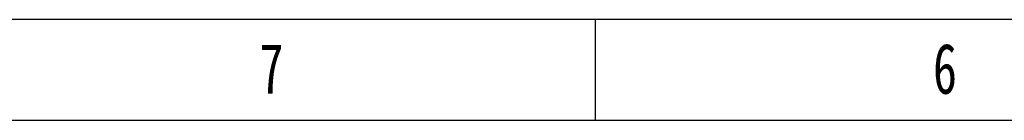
# Model space of a CAD drawing. Header units: millimetres. Extents: x 1138 to 3437, y -700 to 926.
# Tile 34 of 48: x 1627 to 2005, y 887 to 926. Entities that reach past the tile are written whole.
import ezdxf

# ---------------------------------------------------------------- set-up
doc = ezdxf.new("R2010")
doc.units = ezdxf.units.MM
doc.styles.add('样式 1', font='SimSun.ttf', dxfattribs={"width": 0.7, "height": 2.5})

# ---------------------------------------------------------------- blocks, each defined once
blk = doc.blocks.new('1')
at = {"lineweight": -3}
for p, q in [((2502.89, 1516.68), (235.57, 1516.68)), ((936, 1478.51), (936, 1516.68)), ((2464.72, 1478.51), (273.74, 1478.51))]:
    blk.add_line(p, q, dxfattribs=at)
at = {"lineweight": -3, "attachment_point": 1, "style": '样式 1'}
for s, insert, char_height, width in [('7', (808.91, 1507.67), 19.09, 8.6432), ('{\\fSimSun|b0|i0|c134|p2;6}', (1063.69, 1507.67), 19.0852, 9.306)]:
    blk.add_mtext(s, dxfattribs=dict(at, insert=insert, char_height=char_height, width=width))

msp = doc.modelspace()

# ---------------------------------------------------------------- block references
at = {"xscale": 1.01376, "yscale": 1.01376, "zscale": 1.01376}
msp.add_blockref('1', (899.391, -611.947), dxfattribs=at)

doc.saveas('drawing.dxf')
